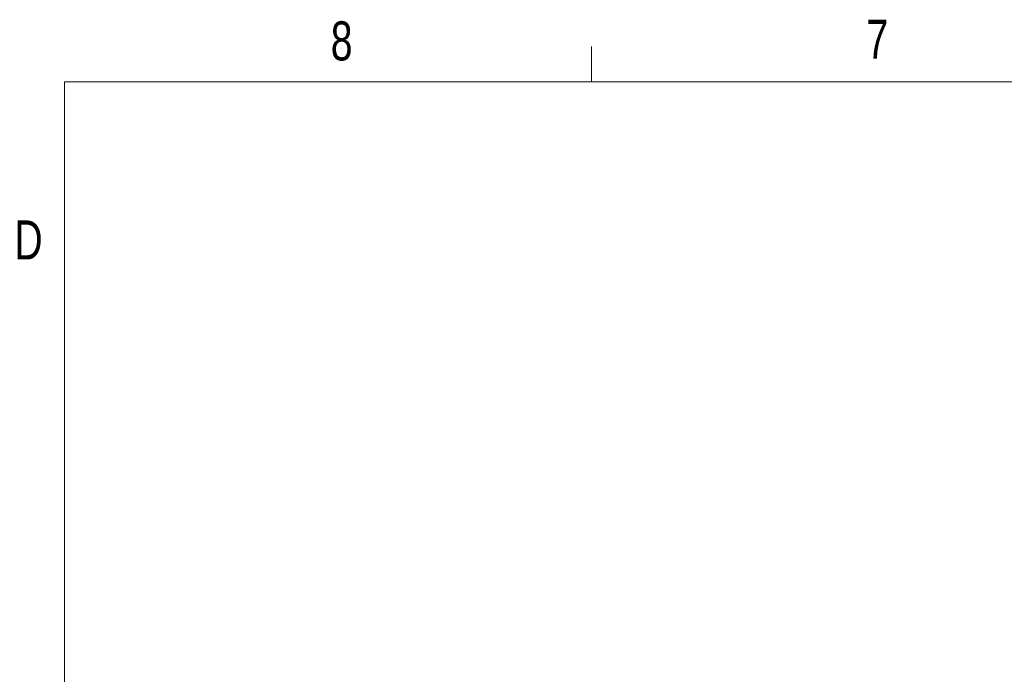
# Model space of a CAD drawing. Header units: millimetres. Extents: x 5 to 273, y 7 to 200.
# Tile 12 of 34: x 6 to 66, y 161 to 200. Entities that reach past the tile are written whole.
import ezdxf

# ---------------------------------------------------------------- set-up
doc = ezdxf.new("R2010")
doc.units = ezdxf.units.MM
doc.styles.add('SLDTEXTSTYLE0', font='TXT', dxfattribs={"width": 0.75})

msp = doc.modelspace()

# ---------------------------------------------------------------- linework, layer by layer
at = {"color": 7, "linetype": 'Continuous', "lineweight": 18}
for p, q in [((40.463, 196.675), (40.463, 198.829)), ((8.38, 196.675), (270, 196.675)), ((8.38, 196.675), (8.38, 9.959))]:
    msp.add_line(p, q, dxfattribs=at)

# ---------------------------------------------------------------- texts
at = {"color": 7, "linetype": 'Continuous', "lineweight": 0, "char_height": 2.381, "attachment_point": 1, "style": 'SLDTEXTSTYLE0'}
for s, insert in [('8', (24.58, 200.357)), ('7', (57.195, 200.458)), ('D', (5.316, 188.231))]:
    msp.add_mtext(s, dxfattribs=dict(at, insert=insert))

doc.saveas('drawing.dxf')
